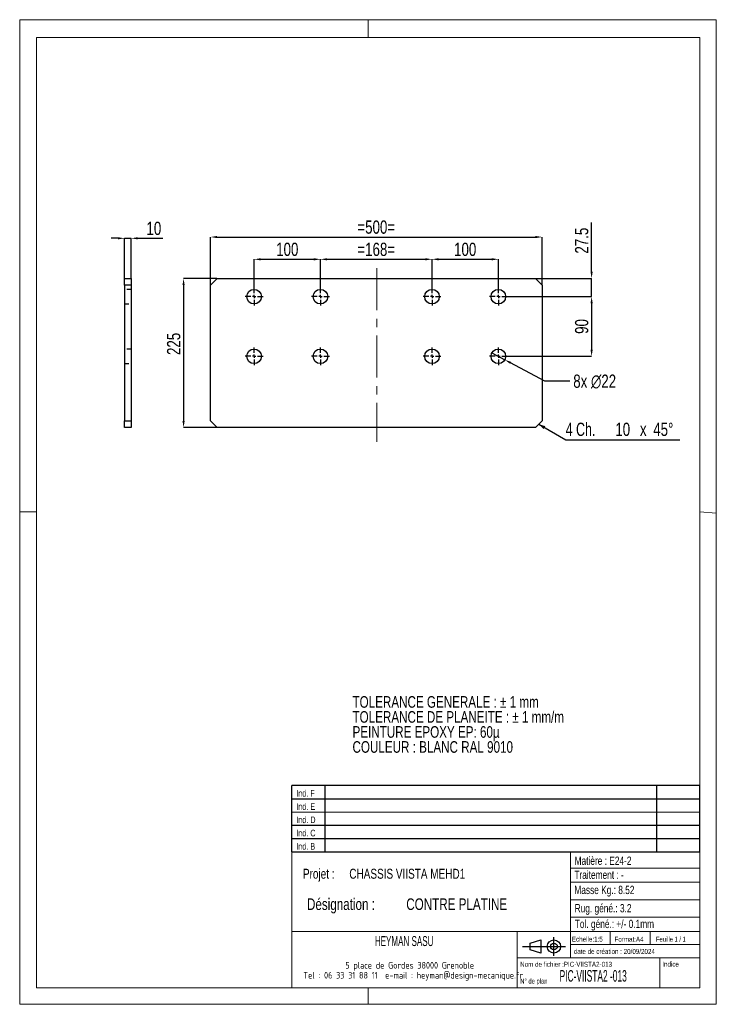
# Model space of a CAD drawing. Header units: millimetres. Extents: x 0 to 210, y 0 to 297.
import ezdxf

# ---------------------------------------------------------------- set-up
doc = ezdxf.new("R2010")
doc.units = ezdxf.units.MM
doc.header["$PDSIZE"] = -1
doc.linetypes.add('CENTERX2', pattern=[20.32, 12.7, -2.54, 2.54, -2.54])
doc.linetypes.add('HIDDEN', pattern=[1.905, 1.27, -0.635])
for name, color, linetype in [('COTES', 1, 'Continuous'), ('NOTES', 6, 'Continuous'), ('TRAIT-MIXTES', 3, 'CENTERX2'), ('TRAIT-TIRET', 2, 'HIDDEN')]:
    doc.layers.add(name, color=color, linetype=linetype)
doc.layers.add('TRAIT-FORT', color=4, linetype='Continuous', lineweight=25)
doc.styles.add('SLDTEXTSTYLE0', font='TXT', dxfattribs={"width": 0.75})
doc.styles.add('SLDTEXTSTYLE1', font='TXT', dxfattribs={"width": 0.692308})
doc.styles.add('SLDTEXTSTYLE2', font='TXT', dxfattribs={"width": 0.7})
doc.styles.add('SLDTEXTSTYLE3', font='TXT', dxfattribs={"width": 0.54034})
doc.styles.add('SLDTEXTSTYLE4', font='ISOCP3', dxfattribs={"width": 0.96})
doc.styles.add('SLDTEXTSTYLE5', font='TXT', dxfattribs={"width": 0.605})
doc.dimstyles.new('SLDDIMSTYLE0', dxfattribs={"dimtxt": 4, "dimasz": 2, "dimexe": 0, "dimexo": 0.0625, "dimgap": 1, "dimtad": 1, "dimdec": 1, "dimlfac": 5, "dimrnd": 1e-09, "dimzin": 12, "dimdsep": 46, "dimtxsty": 'SLDTEXTSTYLE0', "dimsah": 1, "dimcen": 0.09, "dimadec": 0, "dimazin": 3, "dimtfac": 1, "dimtdec": 1, "dimtofl": 0, "dimtmove": 0, "dimatfit": 3, "dimfxl": 1, "dimfrac": 2, "dimtolj": 1, "dimtzin": 12, "dimarcsym": 0})
doc.dimstyles.new('SLDDIMSTYLE1', dxfattribs={"dimtxt": 4, "dimasz": 2, "dimexe": 0, "dimexo": 0.0625, "dimgap": 1, "dimtad": 1, "dimdec": 0, "dimlfac": 5, "dimrnd": 1e-09, "dimzin": 12, "dimdsep": 46, "dimtxsty": 'SLDTEXTSTYLE0', "dimsah": 1, "dimcen": 0.09, "dimadec": 0, "dimazin": 3, "dimtfac": 1, "dimtdec": 0, "dimtofl": 0, "dimtmove": 0, "dimatfit": 3, "dimfxl": 1, "dimfrac": 2, "dimtolj": 1, "dimtzin": 12, "dimarcsym": 0})
doc.dimstyles.new('SLDDIMSTYLE2', dxfattribs={"dimtxt": 4, "dimasz": 2, "dimexe": 0, "dimexo": 0.0625, "dimgap": 1, "dimtad": 1, "dimdec": 1, "dimlfac": 5, "dimrnd": 1e-09, "dimzin": 12, "dimdsep": 46, "dimtxsty": 'SLDTEXTSTYLE0', "dimsah": 1, "dimcen": 0.09, "dimadec": 0, "dimazin": 3, "dimtfac": 1, "dimtdec": 1, "dimtmove": 0, "dimatfit": 0, "dimfxl": 1, "dimfrac": 2, "dimtolj": 1, "dimtzin": 12, "dimarcsym": 0})
doc.dimstyles.new('SLDDIMSTYLE3', dxfattribs={"dimtxt": 4, "dimasz": 2, "dimexe": 0, "dimexo": 0.0625, "dimgap": 1, "dimtad": 0, "dimtih": 1, "dimtoh": 1, "dimdec": 1, "dimlfac": 5, "dimrnd": 1e-09, "dimzin": 12, "dimdsep": 46, "dimtxsty": 'SLDTEXTSTYLE0', "dimblk1": 'NONE', "dimsah": 1, "dimcen": 0, "dimadec": 0, "dimazin": 3, "dimtfac": 1, "dimtdec": 1, "dimtmove": 0, "dimatfit": 3, "dimldrblk": 'NONE', "dimfxl": 1, "dimfrac": 2, "dimtolj": 1, "dimtzin": 12, "dimarcsym": 0})

# ---------------------------------------------------------------- blocks, each defined once
blk = doc.blocks.new('TAB MODIFS')
for p, q in [((123, 20), (0, 20)), ((0, 0), (0, 20)), ((10, 20), (10, 0)), ((110, 20), (110, 0)), ((123, 0), (123, 20)), ((0, 16), (123, 16)), ((0, 8), (123, 8)), ((0, 4), (123, 4)), ((0, 0), (123, 0))]:
    blk.add_line(p, q)
at = {"color": 7, "linetype": 'Continuous', "lineweight": 18}
blk.add_line((0, 12), (123, 12), dxfattribs=at)
at = {"color": 7}
for tag in ['AUTOATTR0', 'AUTOATTR1', 'AUTOATTR2', 'AUTOATTR3', 'AUTOATTR4', 'AUTOATTR5', 'AUTOATTR6', 'AUTOATTR7', 'AUTOATTR8', 'AUTOATTR9']:
    blk.add_attdef(tag, (0, 0), '', height=1, dxfattribs=at)
at = {"layer": 'NOTES', "color": 211, "char_height": 2, "attachment_point": 1, "style": 'SLDTEXTSTYLE0'}
for s, insert in [('Ind. F', (1.36, 18.66)), ('Ind. E', (1.36, 14.66)), ('Ind. D', (1.36, 10.66)), ('Ind. C', (1.36, 6.66)), ('Ind. B', (1.36, 2.66))]:
    blk.add_mtext(s, dxfattribs=dict(at, insert=insert))
blk = doc.blocks.new('Bloc2')
for p, q in [((2.32, 3.8), (5.55, 4.8)), ((2.32, 1.8), (2.32, 3.8)), ((5.55, 4.8), (5.55, 0.8)), ((9.48, 0), (9.48, 5.6)), ((0, 2.8), (12.98, 2.8)), ((5.55, 0.8), (2.32, 1.8))]:
    blk.add_line(p, q)
for radius in [2, 1]:
    blk.add_circle((9.48, 2.8), radius)
blk = doc.blocks.new('SW_NOTE_0')
at = {"layer": 'NOTES', "color": 0, "char_height": 3.5, "attachment_point": 1, "style": 'SLDTEXTSTYLE0'}
for s, insert in [('TOLERANCE GENERALE : ± 1 mm', (0, 4.51)), ('TOLERANCE DE PLANEITE : ± 1 mm/m', (0, -0.01)), ('PEINTURE EPOXY EP: 60µ', (0, -4.54)), ('COULEUR : BLANC RAL 9010', (0, -9.07))]:
    blk.add_mtext(s, dxfattribs=dict(at, insert=insert))
blk = doc.blocks.new('SW_NOTE_1')
at = {"layer": 'NOTES', "color": 0, "char_height": 3.5, "attachment_point": 1, "style": 'SLDTEXTSTYLE0'}
for s, insert in [('Désignation :', (0, 4.51)), ('CONTRE PLATINE', (29.93, 4.51))]:
    blk.add_mtext(s, dxfattribs=dict(at, insert=insert))
blk = doc.blocks.new('SW_NOTE_2')
at = {"layer": 'NOTES', "color": 0, "char_height": 3, "attachment_point": 1, "style": 'SLDTEXTSTYLE0'}
for s, insert in [('Projet :', (0, 3.87)), ('CHASSIS VIISTA MEHD1', (13.98, 3.87))]:
    blk.add_mtext(s, dxfattribs=dict(at, insert=insert))
blk = doc.blocks.new('SW_NOTE_3')
at = {"layer": 'NOTES', "color": 0, "char_height": 2, "attachment_point": 2, "style": 'SLDTEXTSTYLE4'}
for s, insert in [('5 place de Gordes 38000 Grenoble', (20.94, 2.58)), ('Tel : 06 33 31 88 11  e-mail : heyman@design-mecanique.fr', (22, -0.42))]:
    blk.add_mtext(s, dxfattribs=dict(at, insert=insert))
blk = doc.blocks.new('_D')
at = {"layer": 'COTES', "color": 0, "lineweight": -2, "transparency": 16777216}
for p, q in [((57.47, 217.02), (57.47, 231.44)), ((59.47, 231.44), (155.47, 231.44)), ((157.47, 217.02), (157.47, 231.44))]:
    blk.add_line(p, q, dxfattribs=at)
at = {"layer": 'COTES', "color": 0, "transparency": 16777216}
for points in [[(59.47, 231.77), (59.47, 231.11), (57.47, 231.44)], [(155.47, 231.77), (155.47, 231.11), (157.47, 231.44)]]:
    blk.add_solid(points, dxfattribs=at)
at = {"layer": 'Defpoints', "color": 0, "transparency": 16777216}
for p in [(157.47, 231.44), (57.47, 216.96), (157.47, 216.96)]:
    blk.add_point(p, dxfattribs=at)
at = {"layer": 'COTES', "color": 0, "transparency": 16777216, "insert": (107.47, 236.44), "char_height": 4, "attachment_point": 2, "style": 'SLDTEXTSTYLE0'}
blk.add_mtext('\\A1;=500=', dxfattribs=at)
blk = doc.blocks.new('_D_1')
at = {"layer": 'COTES', "color": 0, "lineweight": -2, "transparency": 16777216}
for p, q in [((90.65, 216.22), (90.65, 224.73)), ((92.65, 224.73), (122.28, 224.73)), ((124.28, 216.22), (124.28, 224.73))]:
    blk.add_line(p, q, dxfattribs=at)
at = {"layer": 'COTES', "color": 0, "transparency": 16777216}
for points in [[(92.65, 225.06), (92.65, 224.39), (90.65, 224.73)], [(122.28, 225.06), (122.28, 224.39), (124.28, 224.73)]]:
    blk.add_solid(points, dxfattribs=at)
at = {"layer": 'Defpoints', "color": 0, "transparency": 16777216}
for p in [(124.28, 224.73), (90.65, 216.16), (124.28, 216.16)]:
    blk.add_point(p, dxfattribs=at)
at = {"layer": 'COTES', "color": 0, "transparency": 16777216, "insert": (107.47, 229.73), "char_height": 4, "attachment_point": 2, "style": 'SLDTEXTSTYLE0'}
blk.add_mtext('\\A1;=168=', dxfattribs=at)
blk = doc.blocks.new('_D_2')
at = {"layer": 'COTES', "color": 0, "lineweight": -2, "transparency": 16777216}
for p, q in [((70.65, 216.22), (70.65, 224.73)), ((72.65, 224.73), (88.65, 224.73)), ((90.65, 216.22), (90.65, 224.73))]:
    blk.add_line(p, q, dxfattribs=at)
at = {"layer": 'COTES', "color": 0, "transparency": 16777216}
for points in [[(72.65, 225.06), (72.65, 224.39), (70.65, 224.73)], [(88.65, 225.06), (88.65, 224.39), (90.65, 224.73)]]:
    blk.add_solid(points, dxfattribs=at)
at = {"layer": 'Defpoints', "color": 0, "transparency": 16777216}
for p in [(90.65, 224.73), (70.65, 216.16), (90.65, 216.16)]:
    blk.add_point(p, dxfattribs=at)
at = {"layer": 'COTES', "color": 0, "transparency": 16777216, "insert": (80.65, 229.73), "char_height": 4, "attachment_point": 2, "style": 'SLDTEXTSTYLE0'}
blk.add_mtext('\\A1;100', dxfattribs=at)
blk = doc.blocks.new('_D_3')
at = {"layer": 'COTES', "color": 0, "lineweight": -2, "transparency": 16777216}
for p, q in [((124.28, 216.22), (124.28, 224.73)), ((126.28, 224.73), (142.28, 224.73)), ((144.28, 216.22), (144.28, 224.73))]:
    blk.add_line(p, q, dxfattribs=at)
at = {"layer": 'COTES', "color": 0, "transparency": 16777216}
for points in [[(126.28, 225.06), (126.28, 224.39), (124.28, 224.73)], [(142.28, 225.06), (142.28, 224.39), (144.28, 224.73)]]:
    blk.add_solid(points, dxfattribs=at)
at = {"layer": 'Defpoints', "color": 0, "transparency": 16777216}
for p in [(144.28, 224.73), (124.28, 216.16), (144.28, 216.16)]:
    blk.add_point(p, dxfattribs=at)
at = {"layer": 'COTES', "color": 0, "transparency": 16777216, "insert": (134.28, 229.73), "char_height": 4, "attachment_point": 2, "style": 'SLDTEXTSTYLE0'}
blk.add_mtext('\\A1;100', dxfattribs=at)
blk = doc.blocks.new('_D_4')
at = {"layer": 'COTES', "color": 0, "lineweight": -2, "transparency": 16777216}
for p, q in [((147.04, 213.46), (172.39, 213.46)), ((172.39, 211.46), (172.39, 197.46)), ((147.04, 195.46), (172.39, 195.46))]:
    blk.add_line(p, q, dxfattribs=at)
at = {"layer": 'COTES', "color": 0, "transparency": 16777216}
for points in [[(172.06, 211.46), (172.73, 211.46), (172.39, 213.46)], [(172.06, 197.46), (172.73, 197.46), (172.39, 195.46)]]:
    blk.add_solid(points, dxfattribs=at)
at = {"layer": 'Defpoints', "color": 0, "transparency": 16777216}
for p in [(146.98, 213.46), (146.98, 195.46), (172.39, 195.46)]:
    blk.add_point(p, dxfattribs=at)
at = {"layer": 'COTES', "color": 0, "transparency": 16777216, "insert": (167.39, 204.46), "char_height": 4, "attachment_point": 2, "rotation": 90, "style": 'SLDTEXTSTYLE0'}
blk.add_mtext('\\A1;90', dxfattribs=at)
blk = doc.blocks.new('_D_5')
at = {"layer": 'COTES', "color": 0, "lineweight": -2, "transparency": 16777216}
for p, q in [((59.4, 218.96), (49.39, 218.96)), ((49.39, 216.96), (49.39, 175.96)), ((59.4, 173.96), (49.39, 173.96))]:
    blk.add_line(p, q, dxfattribs=at)
at = {"layer": 'COTES', "color": 0, "transparency": 16777216}
for points in [[(49.05, 216.96), (49.72, 216.96), (49.39, 218.96)], [(49.05, 175.96), (49.72, 175.96), (49.39, 173.96)]]:
    blk.add_solid(points, dxfattribs=at)
at = {"layer": 'Defpoints', "color": 0, "transparency": 16777216}
for p in [(59.47, 218.96), (49.39, 173.96), (59.47, 173.96)]:
    blk.add_point(p, dxfattribs=at)
at = {"layer": 'COTES', "color": 0, "transparency": 16777216, "insert": (44.39, 199.21), "char_height": 4, "attachment_point": 2, "rotation": 90, "style": 'SLDTEXTSTYLE0'}
blk.add_mtext('\\A1;225', dxfattribs=at)
blk = doc.blocks.new('_D_6')
at = {"layer": 'COTES', "color": 0, "lineweight": -2, "transparency": 16777216}
for p, q in [((172.39, 220.96), (172.39, 235.85)), ((155.53, 218.96), (172.39, 218.96)), ((172.39, 213.46), (172.39, 218.96)), ((147.04, 213.46), (172.39, 213.46)), ((172.39, 211.46), (172.39, 209.46))]:
    blk.add_line(p, q, dxfattribs=at)
at = {"layer": 'COTES', "color": 0, "transparency": 16777216}
for points in [[(172.06, 220.96), (172.73, 220.96), (172.39, 218.96)], [(172.06, 211.46), (172.73, 211.46), (172.39, 213.46)]]:
    blk.add_solid(points, dxfattribs=at)
at = {"layer": 'Defpoints', "color": 0, "transparency": 16777216}
for p in [(155.47, 218.96), (172.39, 218.96), (146.98, 213.46)]:
    blk.add_point(p, dxfattribs=at)
at = {"layer": 'COTES', "color": 0, "transparency": 16777216, "insert": (167.39, 230.35), "char_height": 4, "attachment_point": 2, "rotation": 90, "style": 'SLDTEXTSTYLE0'}
blk.add_mtext('\\A1;27.5', dxfattribs=at)
blk = doc.blocks.new('_D_7')
at = {"layer": 'COTES', "color": 0, "lineweight": -2, "transparency": 16777216}
for p, q in [((142.34, 196.5), (146.22, 194.42)), ((158.3, 187.96), (147.99, 193.48)), ((165.86, 187.96), (158.3, 187.96))]:
    blk.add_line(p, q, dxfattribs=at)
at = {"layer": 'COTES', "color": 0, "transparency": 16777216}
blk.add_solid([(148.14, 193.78), (147.83, 193.19), (146.22, 194.42)], dxfattribs=at)
at = {"layer": 'Defpoints', "color": 0, "transparency": 16777216}
for p in [(142.34, 196.5), (146.22, 194.42)]:
    blk.add_point(p, dxfattribs=at)
at = {"layer": 'COTES', "color": 0, "transparency": 16777216, "insert": (166.86, 189.96), "char_height": 4, "attachment_point": 1, "style": 'SLDTEXTSTYLE0'}
blk.add_mtext('\\A1;8x ∅22', dxfattribs=at)
blk = doc.blocks.new('_None')
blk = doc.blocks.new('SW_CHAMFER_DIMENSION_0')
at = {"layer": 'COTES', "color": 0}
for p, q in [((-8.11, 4.68), (0, 0)), ((0, 0), (34.44, 0))]:
    blk.add_line(p, q, dxfattribs=at)
blk.add_solid([(-8.11, 4.68), (-6.63, 3.25), (-6.13, 4.12)], dxfattribs=at)
at = {"layer": 'COTES', "color": 0, "char_height": 4, "attachment_point": 1}
for s, insert, style in [('4 Ch.', (0, 5.16), 'SLDTEXTSTYLE2'), ('10', (14.97, 5.16), 'SLDTEXTSTYLE0'), ('x', (22.38, 5.16), 'SLDTEXTSTYLE0'), ('45°', (26.4, 5.16), 'SLDTEXTSTYLE0')]:
    blk.add_mtext(s, dxfattribs=dict(at, insert=insert, style=style))
blk = doc.blocks.new('SW_CENTERMARKSYMBOL_0')
at = {"layer": 'TRAIT-MIXTES', "color": 0}
for p, q in [((-1, 0), (-2.7, 0)), ((0, 0), (-0.5, 0)), ((0, 1), (0, 2.7)), ((0, 0), (0, 0.5)), ((0, 0), (0, -0.5)), ((0, 0), (0.5, 0)), ((1, 0), (2.7, 0)), ((0, -1), (0, -2.7))]:
    blk.add_line(p, q, dxfattribs=at)
blk = doc.blocks.new('SW_CENTERMARKSYMBOL_1')
at = {"layer": 'TRAIT-MIXTES', "color": 0}
for p, q in [((-1, 0), (-2.7, 0)), ((0, 0), (-0.5, 0)), ((0, 1), (0, 2.7)), ((0, 0), (0, 0.5)), ((0, 0), (0, -0.5)), ((0, 0), (0.5, 0)), ((1, 0), (2.7, 0)), ((0, -1), (0, -2.7))]:
    blk.add_line(p, q, dxfattribs=at)
blk = doc.blocks.new('SW_CENTERMARKSYMBOL_2')
at = {"layer": 'TRAIT-MIXTES', "color": 0}
for p, q in [((-1, 0), (-2.7, 0)), ((0, 0), (-0.5, 0)), ((0, 1), (0, 2.7)), ((0, 0), (0, 0.5)), ((0, 0), (0, -0.5)), ((0, 0), (0.5, 0)), ((1, 0), (2.7, 0)), ((0, -1), (0, -2.7))]:
    blk.add_line(p, q, dxfattribs=at)
blk = doc.blocks.new('SW_CENTERMARKSYMBOL_3')
at = {"layer": 'TRAIT-MIXTES', "color": 0}
for p, q in [((-1, 0), (-2.7, 0)), ((0, 0), (-0.5, 0)), ((0, 1), (0, 2.7)), ((0, 0), (0, 0.5)), ((0, 0), (0, -0.5)), ((0, 0), (0.5, 0)), ((1, 0), (2.7, 0)), ((0, -1), (0, -2.7))]:
    blk.add_line(p, q, dxfattribs=at)
blk = doc.blocks.new('SW_CENTERMARKSYMBOL_4')
at = {"layer": 'TRAIT-MIXTES', "color": 0}
for p, q in [((-1, 0), (-2.7, 0)), ((0, 0), (-0.5, 0)), ((0, 1), (0, 2.7)), ((0, 0), (0, 0.5)), ((0, 0), (0, -0.5)), ((0, 0), (0.5, 0)), ((1, 0), (2.7, 0)), ((0, -1), (0, -2.7))]:
    blk.add_line(p, q, dxfattribs=at)
blk = doc.blocks.new('SW_CENTERMARKSYMBOL_5')
at = {"layer": 'TRAIT-MIXTES', "color": 0}
for p, q in [((-1, 0), (-2.7, 0)), ((0, 0), (-0.5, 0)), ((0, 1), (0, 2.7)), ((0, 0), (0, 0.5)), ((0, 0), (0, -0.5)), ((0, 0), (0.5, 0)), ((1, 0), (2.7, 0)), ((0, -1), (0, -2.7))]:
    blk.add_line(p, q, dxfattribs=at)
blk = doc.blocks.new('SW_CENTERMARKSYMBOL_6')
at = {"layer": 'TRAIT-MIXTES', "color": 0}
for p, q in [((-1, 0), (-2.7, 0)), ((0, 0), (-0.5, 0)), ((0, 1), (0, 2.7)), ((0, 0), (0, 0.5)), ((0, 0), (0, -0.5)), ((0, 0), (0.5, 0)), ((1, 0), (2.7, 0)), ((0, -1), (0, -2.7))]:
    blk.add_line(p, q, dxfattribs=at)
blk = doc.blocks.new('SW_CENTERMARKSYMBOL_7')
at = {"layer": 'TRAIT-MIXTES', "color": 0}
for p, q in [((-1, 0), (-2.7, 0)), ((0, 0), (-0.5, 0)), ((0, 1), (0, 2.7)), ((0, 0), (0, 0.5)), ((0, 0), (0, -0.5)), ((0, 0), (0.5, 0)), ((1, 0), (2.7, 0)), ((0, -1), (0, -2.7))]:
    blk.add_line(p, q, dxfattribs=at)
blk = doc.blocks.new('_D_8')
at = {"layer": 'COTES', "color": 0, "lineweight": -2, "transparency": 16777216}
for p, q in [((29.58, 231.06), (27.58, 231.06)), ((31.58, 219.02), (31.58, 231.06)), ((31.58, 231.06), (33.58, 231.06)), ((33.58, 219.02), (33.58, 231.06)), ((35.58, 231.06), (43.18, 231.06))]:
    blk.add_line(p, q, dxfattribs=at)
at = {"layer": 'COTES', "color": 0, "transparency": 16777216}
for points in [[(29.58, 231.4), (29.58, 230.73), (31.58, 231.06)], [(35.58, 231.4), (35.58, 230.73), (33.58, 231.06)]]:
    blk.add_solid(points, dxfattribs=at)
at = {"layer": 'Defpoints', "color": 0, "transparency": 16777216}
for p in [(33.58, 231.06), (31.58, 218.96), (33.58, 218.96)]:
    blk.add_point(p, dxfattribs=at)
at = {"layer": 'COTES', "color": 0, "transparency": 16777216, "insert": (40.43, 236.06), "char_height": 4, "attachment_point": 2, "style": 'SLDTEXTSTYLE0'}
blk.add_mtext('\\A1;10', dxfattribs=at)

msp = doc.modelspace()

# ---------------------------------------------------------------- linework, layer by layer
at = {"lineweight": 18}
for p, q in [((-0.017, 297), (209.983, 297)), ((-0.017, 297), (-0.017, 0)), ((104.983, 297), (104.983, 291.627)), ((209.983, 297), (209.983, 0)), ((5, 291.627), (205, 291.627)), ((5, 291.627), (5, 148.509)), ((205, 291.627), (205, 5)), ((-0.017, 148.509), (5, 148.509)), ((5, 148.509), (5, 5)), ((205, 148.518), (209.983, 148.105)), ((5, 67.692), (5, 5)), ((82, 46), (82, 5)), ((205, 46), (82, 46)), ((166, 46), (166, 14)), ((205, 46), (205, 5)), ((166, 41.114), (205, 41.114)), ((166, 36.798), (205, 36.798)), ((166, 31.553), (205, 31.553)), ((166, 26.265), (205, 26.265)), ((82, 22), (205, 22)), ((150, 22), (150, 5)), ((178, 22), (178, 18)), ((190, 22), (190, 18)), ((166, 18), (205, 18)), ((150, 14), (205, 14)), ((193, 14), (193, 5)), ((5, 5), (205, 5)), ((82, 5), (205, 5)), ((104.983, 0), (104.983, 5)), ((-0.017, 0), (209.983, 0))]:
    msp.add_line(p, q, dxfattribs=at)
at = {"layer": 'TRAIT-FORT', "lineweight": 25}
for p, q in [((31.58, 218.962), (33.58, 218.962)), ((31.58, 216.962), (31.58, 218.962)), ((33.58, 216.962), (31.58, 216.962)), ((31.58, 216.962), (31.58, 175.962)), ((33.58, 218.962), (33.58, 216.962)), ((33.58, 216.962), (33.58, 175.962)), ((59.467, 218.962), (57.467, 216.962)), ((57.467, 175.962), (57.467, 216.962)), ((59.467, 218.962), (155.467, 218.962)), ((157.467, 216.962), (155.467, 218.962)), ((157.467, 216.962), (157.467, 175.962)), ((31.58, 175.962), (33.58, 175.962)), ((31.58, 173.962), (31.58, 175.962)), ((33.58, 175.962), (33.58, 173.962)), ((57.467, 175.962), (59.467, 173.962)), ((155.467, 173.962), (157.467, 175.962)), ((33.58, 173.962), (31.58, 173.962)), ((155.467, 173.962), (59.467, 173.962))]:
    msp.add_line(p, q, dxfattribs=at)
for centre in [(70.652, 213.462), (90.652, 213.462), (124.282, 213.462), (144.282, 213.462), (70.652, 195.462), (90.652, 195.462), (124.282, 195.462), (144.282, 195.462)]:
    msp.add_circle(centre, 2.2, dxfattribs=at)
at = {"layer": 'TRAIT-MIXTES', "lineweight": 18}
msp.add_line((107.688, 222.054), (107.688, 169.704), dxfattribs=at)
at = {"layer": 'TRAIT-TIRET'}
for p, q in [((33.58, 215.662), (31.58, 215.662)), ((31.58, 211.262), (33.58, 211.262)), ((33.58, 197.662), (31.58, 197.662)), ((31.58, 193.262), (33.58, 193.262))]:
    msp.add_line(p, q, dxfattribs=at)

# ---------------------------------------------------------------- block references
for name, p in [('TAB MODIFS', (81.993, 45.99)), ('Bloc2', (151.56, 14.634))]:
    msp.add_blockref(name, p)
at = {"layer": 'COTES'}
msp.add_blockref('SW_CHAMFER_DIMENSION_0', (164.577, 170.28), dxfattribs=at)
at = {"layer": 'NOTES'}
for name, p in [('SW_NOTE_0', (100.31, 88.446)), ('SW_NOTE_2', (85.367, 37.009)), ('SW_NOTE_1', (86.592, 27.445)), ('SW_NOTE_3', (96.625, 10.191))]:
    msp.add_blockref(name, p, dxfattribs=at)
at = {"layer": 'TRAIT-MIXTES'}
for name, p in [('SW_CENTERMARKSYMBOL_7', (70.652, 213.462)), ('SW_CENTERMARKSYMBOL_6', (90.652, 213.462)), ('SW_CENTERMARKSYMBOL_1', (124.282, 213.462)), ('SW_CENTERMARKSYMBOL_0', (144.282, 213.462)), ('SW_CENTERMARKSYMBOL_4', (70.652, 195.462)), ('SW_CENTERMARKSYMBOL_5', (90.652, 195.462)), ('SW_CENTERMARKSYMBOL_2', (124.282, 195.462)), ('SW_CENTERMARKSYMBOL_3', (144.282, 195.462))]:
    msp.add_blockref(name, p, dxfattribs=at)

# ---------------------------------------------------------------- texts
at = {"layer": 'NOTES'}
for s, insert, char_height, attachment_point, style in [('Matière : E24-2', (167.266, 44.555), 2.5, 1, 'SLDTEXTSTYLE0'), ('Traitement : -', (167.195, 40.318), 2.5, 1, 'SLDTEXTSTYLE0'), ('Masse Kg.: 8.52', (167.195, 35.75), 2.5, 1, 'SLDTEXTSTYLE0'), ('Rug. géné.: 3.2', (167.285, 30.236), 2.5, 1, 'SLDTEXTSTYLE0'), ('Tol. géné.: +/- 0.1mm', (167.323, 25.499), 2.5, 1, 'SLDTEXTSTYLE0'), ('HEYMAN SASU', (115.879, 20.57), 3, 2, 'SLDTEXTSTYLE5'), ('Echelle:1:5', (166.453, 20.405), 1.5, 1, 'SLDTEXTSTYLE0'), ('Format:A4', (179.289, 20.38), 1.5, 1, 'SLDTEXTSTYLE0'), ('Feuille 1 / 1', (191.806, 20.384), 1.5, 1, 'SLDTEXTSTYLE1'), ('date de création : 20/09/2024', (167.009, 16.695), 1.5, 1, 'SLDTEXTSTYLE0'), ('Nom de fichier :PIC-VIISTA2-013', (150.852, 12.815), 1.5, 1, 'SLDTEXTSTYLE0'), ('Indice', (193.693, 12.86), 1.5, 1, 'SLDTEXTSTYLE0'), ('PIC-VIISTA2 -013', (162.756, 10.33), 3.5, 1, 'SLDTEXTSTYLE3'), ('N° de plan', (150.878, 7.765), 1.5, 1, 'SLDTEXTSTYLE2')]:
    msp.add_mtext(s, dxfattribs=dict(at, insert=insert, char_height=char_height, attachment_point=attachment_point, style=style))

# ---------------------------------------------------------------- dimensions: what is measured, and where the dimension line sits
at = {"layer": 'COTES'}
dim = msp.add_linear_dim(base=(33.58, 231.064), p1=(31.58, 218.962), p2=(33.58, 218.962), dimstyle='SLDDIMSTYLE2', dxfattribs=at)
dim.commit()
dim.dimension.update_dxf_attribs({"geometry": '_D_8', "text_midpoint": (40.433, 231.064), "dimtype": 160})
dim = msp.add_linear_dim(base=(157.467, 231.439), p1=(57.467, 216.962), p2=(157.467, 216.962), text='=<>=', dimstyle='SLDDIMSTYLE0', dxfattribs=at)
dim.commit()
dim.dimension.update_dxf_attribs({"geometry": '_D', "text_midpoint": (107.467, 231.439), "dimtype": 160})
for base, p1, p2, angle, dimstyle, picture, middle in [((172.394, 218.962), (146.982, 213.462), (155.467, 218.962), 90, 'SLDDIMSTYLE2', '_D_6', (172.394, 230.352)), ((90.652, 224.727), (70.652, 216.162), (90.652, 216.162), 0, 'SLDDIMSTYLE1', '_D_2', (80.652, 224.727)), ((144.282, 224.727), (124.282, 216.162), (144.282, 216.162), 0, 'SLDDIMSTYLE1', '_D_3', (134.282, 224.727)), ((49.385, 173.962), (59.467, 218.962), (59.467, 173.962), 90, 'SLDDIMSTYLE0', '_D_5', (49.385, 199.21)), ((172.394, 195.462), (146.982, 213.462), (146.982, 195.462), 90, 'SLDDIMSTYLE0', '_D_4', (172.394, 204.462))]:
    dim = msp.add_linear_dim(base=base, p1=p1, p2=p2, angle=angle, dimstyle=dimstyle, dxfattribs=at)
    dim.commit()
    dim.dimension.update_dxf_attribs({"geometry": picture, "text_midpoint": middle, "dimtype": 160})
dim = msp.add_linear_dim(base=(124.282, 224.727), p1=(90.652, 216.162), p2=(124.282, 216.162), angle=0, text='=<>=', dimstyle='SLDDIMSTYLE1', dxfattribs=at)
dim.commit()
dim.dimension.update_dxf_attribs({"geometry": '_D_1', "text_midpoint": (107.467, 224.727), "dimtype": 160})
dim = msp.add_diameter_dim_2p(p1=(142.342, 196.499), p2=(146.222, 194.425), text='8x <>', dimstyle='SLDDIMSTYLE3', dxfattribs=at)
dim.commit()
dim.dimension.update_dxf_attribs({"geometry": '_D_7', "text_midpoint": (175.356, 187.963), "dimtype": 163})

doc.saveas('drawing.dxf')
